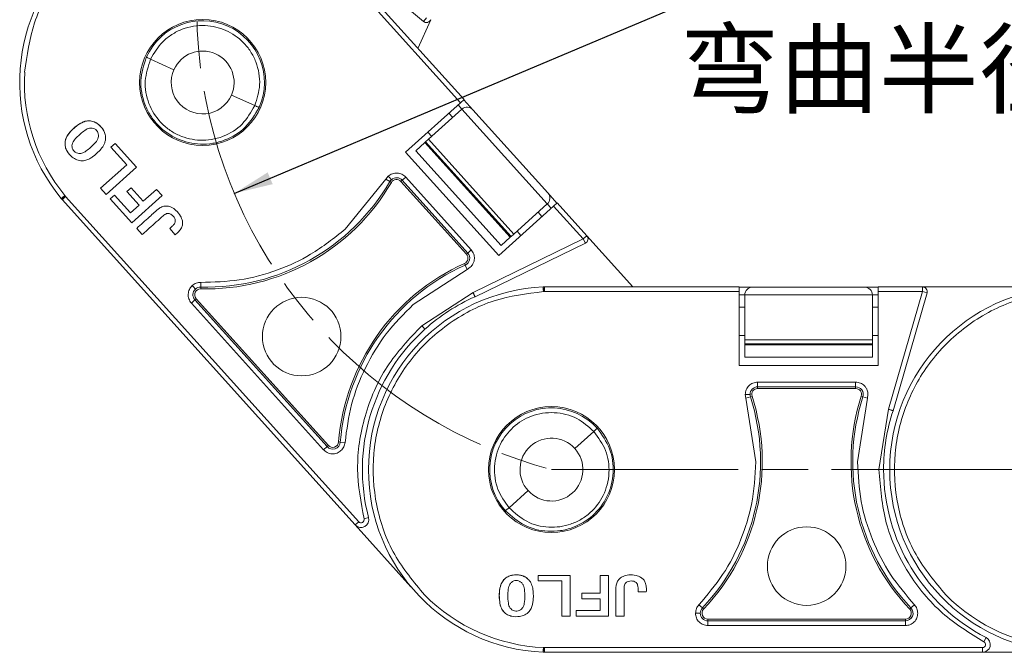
# Model space of a CAD drawing. Header units: millimetres. Extents: x 2978 to 3606, y -417 to 23.
# Tile 3 of 28: x 3145 to 3209, y -225 to -184. Entities that reach past the tile are written whole.
import ezdxf

# ---------------------------------------------------------------- set-up
doc = ezdxf.new("R2010")
doc.units = ezdxf.units.MM
doc.linetypes.add('ACAD_ISO08W100', pattern=[36, 24, -3, 6, -3])
doc.linetypes.add('CENTER', pattern=[0.6, 0.375, -0.075, 0.075, -0.075])
doc.layers.add('中心线', color=1, linetype='CENTER', lineweight=25)
doc.styles.add('18', font='仿宋_GB2312.ttf', dxfattribs={"height": 20})
doc.styles.get("Standard").update_dxf_attribs({"font": '仿宋_GB2312.ttf', "width": 0.8})
doc.dimstyles.new('ISO-10', dxfattribs={"dimtxt": 4, "dimasz": 2.5, "dimexe": 2, "dimexo": 0.625, "dimgap": 1.5, "dimtad": 1, "dimtoh": 1, "dimdsep": 46, "dimtxsty": 'Standard', "dimcen": 2.5, "dimadec": 0, "dimazin": 0, "dimtfac": 1, "dimtmove": 0, "dimatfit": 3, "dimfxl": 0, "dimarcsym": 0})

msp = doc.modelspace()

# ---------------------------------------------------------------- linework, layer by layer
at = {"color": 7, "linetype": 'Continuous', "lineweight": 15}
for p, q in [((3165.346, -179.456), (3171.377, -184.535)), ((3173.99, -189.562), (3165.623, -180.269)), ((3173.764, -189.764), (3165.399, -180.474)), ((3171.027, -186.272), (3171.849, -184.426)), ((3171.377, -184.535), (3171.572, -184.303)), ((3153.579, -186.821), (3153.566, -186.85)), ((3153.843, -186.973), (3155.344, -187.642)), ((3159.036, -189.285), (3160.537, -189.953)), ((3170.236, -192.942), (3173.764, -189.764)), ((3173.764, -189.764), (3173.99, -189.562)), ((3174.559, -190.22), (3173.976, -189.574)), ((3160.814, -190.077), (3160.826, -190.048)), ((3171.706, -192.116), (3173.852, -190.183)), ((3173.261, -190.715), (3173.014, -190.441)), ((3173.605, -189.908), (3173.852, -190.183)), ((3173.852, -190.183), (3179.339, -196.277)), ((3179.376, -195.571), (3174.559, -190.22)), ((3171.662, -191.657), (3171.91, -191.932)), ((3171.474, -192.325), (3170.88, -192.86)), ((3171.474, -192.325), (3171.52, -192.283)), ((3176.96, -198.419), (3171.474, -192.325)), ((3171.706, -192.116), (3171.52, -192.283)), ((3171.52, -192.283), (3177.007, -198.377)), ((3177.192, -198.21), (3171.706, -192.116)), ((3151.566, -192.379), (3151.298, -192.62)), ((3151.298, -192.62), (3152.317, -193.752)), ((3152.941, -193.906), (3151.566, -192.379)), ((3176.218, -199.587), (3170.236, -192.942)), ((3170.88, -192.86), (3176.367, -198.953)), ((3152.317, -193.752), (3150.633, -195.268)), ((3150.989, -195.664), (3152.941, -193.906)), ((3166.355, -197.89), (3168.963, -194.681)), ((3168.963, -194.681), (3169.118, -194.491)), ((3169.225, -194.833), (3168.963, -194.681)), ((3169.322, -194.89), (3169.225, -194.833)), ((3170.013, -194.752), (3169.93, -194.827)), ((3169.93, -194.827), (3174.144, -199.507)), ((3170.238, -194.549), (3170.013, -194.752)), ((3170.013, -194.752), (3174.227, -199.432)), ((3170.238, -194.549), (3174.452, -199.23)), ((3150.633, -195.268), (3150.989, -195.664)), ((3152.328, -195.48), (3152.597, -195.239)), ((3153.109, -196.347), (3152.328, -195.48)), ((3153.377, -196.105), (3152.597, -195.239)), ((3154.23, -195.337), (3153.377, -196.105)), ((3154.586, -195.732), (3154.23, -195.337)), ((3148.154, -195.987), (3148.105, -195.928)), ((3148.161, -195.996), (3148.165, -196)), ((3148.177, -195.981), (3148.165, -196)), ((3148.165, -196), (3166.995, -216.913)), ((3148.386, -195.793), (3148.177, -195.981)), ((3148.386, -195.793), (3148.337, -195.738)), ((3167.22, -216.71), (3148.386, -195.793)), ((3151.246, -195.949), (3151.514, -195.708)), ((3151.246, -195.949), (3152.633, -197.49)), ((3151.514, -195.708), (3152.546, -196.854)), ((3152.633, -197.49), (3154.586, -195.732)), ((3179.959, -196.218), (3179.376, -195.571)), ((3152.546, -196.854), (3153.109, -196.347)), ((3179.747, -196.409), (3176.218, -199.587)), ((3179.339, -196.277), (3177.192, -198.21)), ((3179.339, -196.277), (3179.588, -196.553)), ((3179.972, -196.206), (3179.747, -196.409)), ((3181.655, -198.528), (3179.747, -196.409)), ((3181.88, -198.325), (3179.972, -196.206)), ((3178.996, -197.085), (3178.748, -196.809)), ((3152.953, -197.845), (3153.309, -198.24)), ((3155.073, -197.86), (3155.429, -198.255)), ((3177.397, -198.026), (3177.645, -198.302)), ((3174.567, -201.969), (3181.655, -198.528)), ((3176.367, -198.953), (3176.96, -198.419)), ((3177.007, -198.377), (3176.96, -198.419)), ((3177.192, -198.21), (3177.007, -198.377)), ((3181.655, -198.528), (3181.88, -198.325)), ((3181.787, -198.8), (3181.655, -198.528)), ((3184.837, -201.609), (3181.88, -198.325)), ((3174.452, -199.23), (3174.227, -199.432)), ((3174.695, -202.244), (3181.787, -198.8)), ((3174.144, -199.507), (3174.227, -199.432)), ((3174.188, -200.483), (3170.723, -202.742)), ((3174.064, -200.207), (3174.018, -200.105)), ((3174.188, -200.483), (3174.064, -200.207)), ((3174.393, -200.35), (3174.188, -200.483)), ((3157.066, -201.625), (3157.063, -201.737)), ((3157.073, -201.323), (3157.066, -201.625)), ((3179.074, -201.613), (3179.159, -201.609)), ((3191.663, -201.609), (3179.159, -201.609)), ((3179.162, -201.912), (3179.162, -201.63)), ((3191.663, -201.912), (3191.663, -201.609)), ((3192.533, -201.627), (3191.663, -201.627)), ((3199.733, -201.627), (3192.533, -201.627)), ((3200.604, -201.627), (3199.733, -201.627)), ((3203.455, -201.609), (3200.604, -201.609)), ((3200.604, -201.609), (3200.604, -201.912)), ((3203.455, -201.912), (3203.455, -201.609)), ((3212.659, -201.609), (3203.455, -201.609)), ((3156.464, -202.646), (3156.689, -202.443)), ((3156.773, -202.368), (3156.689, -202.443)), ((3165.185, -211.879), (3156.689, -202.443)), ((3165.268, -211.804), (3156.773, -202.368)), ((3171.272, -204.103), (3174.567, -201.969)), ((3179.162, -201.912), (3179.088, -201.912)), ((3191.663, -201.912), (3179.162, -201.912)), ((3191.663, -206.661), (3191.663, -201.912)), ((3191.663, -202.127), (3192.033, -202.127)), ((3192.033, -202.127), (3200.233, -202.127)), ((3192.033, -205.015), (3192.033, -202.127)), ((3200.233, -202.127), (3200.233, -205.015)), ((3200.233, -202.127), (3200.604, -202.127)), ((3200.604, -201.912), (3200.604, -206.661)), ((3203.455, -201.912), (3200.604, -201.912)), ((3201.27, -209.482), (3203.455, -201.912)), ((3201.56, -209.571), (3203.746, -201.996)), ((3203.746, -201.996), (3203.455, -201.912)), ((3164.96, -212.081), (3156.464, -202.646)), ((3192.033, -202.922), (3191.663, -202.922)), ((3200.604, -202.922), (3200.233, -202.922)), ((3191.663, -204.741), (3192.033, -204.741)), ((3200.233, -205.015), (3192.033, -205.015)), ((3192.033, -205.015), (3192.033, -205.265)), ((3200.233, -204.741), (3200.604, -204.741)), ((3200.233, -205.015), (3200.233, -205.265)), ((3192.033, -205.265), (3200.233, -205.265)), ((3192.033, -205.328), (3192.033, -205.265)), ((3200.233, -205.328), (3192.033, -205.328)), ((3192.033, -205.328), (3192.033, -206.127)), ((3200.233, -205.265), (3200.233, -205.328)), ((3200.233, -206.127), (3200.233, -205.328)), ((3192.033, -206.127), (3200.233, -206.127)), ((3200.604, -206.661), (3191.663, -206.661)), ((3192.859, -207.735), (3199.157, -207.735)), ((3192.859, -207.735), (3192.859, -208.037)), ((3192.859, -208.037), (3199.157, -208.037)), ((3192.859, -208.037), (3192.859, -208.149)), ((3192.859, -208.149), (3199.157, -208.149)), ((3199.157, -207.735), (3199.157, -208.037)), ((3199.157, -208.149), (3199.157, -208.037)), ((3192.104, -208.77), (3192.066, -208.527)), ((3192.393, -208.677), (3192.104, -208.77)), ((3192.744, -212.856), (3192.104, -208.77)), ((3192.499, -208.643), (3192.393, -208.677)), ((3199.912, -208.77), (3199.273, -212.856)), ((3199.624, -208.677), (3199.517, -208.643)), ((3199.912, -208.77), (3199.624, -208.677)), ((3199.95, -208.527), (3199.912, -208.77)), ((3200.651, -213.359), (3201.27, -209.482)), ((3182.554, -210.704), (3182.532, -210.681)), ((3181.107, -212.007), (3182.328, -210.907)), ((3164.96, -212.081), (3165.185, -211.879)), ((3165.185, -211.879), (3165.268, -211.804)), ((3165.926, -211.581), (3166.038, -211.59)), ((3166.34, -211.614), (3166.038, -211.59)), ((3176.883, -215.81), (3178.104, -214.711)), ((3176.637, -215.99), (3176.658, -216.013)), ((3166.995, -216.913), (3167.22, -216.71)), ((3166.995, -216.913), (3170.577, -220.891)), ((3167.854, -216.449), (3167.561, -216.526)), ((3178.752, -220.158), (3178.752, -220.519)), ((3180.807, -220.158), (3178.752, -220.158)), ((3180.807, -222.785), (3180.807, -220.158)), ((3183.265, -220.158), (3182.733, -220.158)), ((3182.733, -220.158), (3182.733, -221.306)), ((3183.265, -222.785), (3183.265, -220.158)), ((3178.752, -220.519), (3180.275, -220.519)), ((3180.275, -220.519), (3180.275, -222.785)), ((3181.567, -221.667), (3181.567, -221.306)), ((3182.733, -221.306), (3181.567, -221.306)), ((3185.172, -221.22), (3185.704, -221.22)), ((3182.733, -221.667), (3181.567, -221.667)), ((3182.733, -222.424), (3182.733, -221.667)), ((3189.084, -222.05), (3189.304, -222.258)), ((3202.932, -222.05), (3202.713, -222.258)), ((3181.191, -222.785), (3181.191, -222.424)), ((3181.191, -222.424), (3182.733, -222.424)), ((3189.304, -222.258), (3189.385, -222.335)), ((3202.631, -222.335), (3202.713, -222.258)), ((3180.275, -222.785), (3180.807, -222.785)), ((3181.191, -222.785), (3183.265, -222.785)), ((3183.743, -222.785), (3184.274, -222.785)), ((3189.66, -222.973), (3189.66, -223.085)), ((3202.357, -222.973), (3189.66, -222.973)), ((3189.66, -223.388), (3189.66, -223.085)), ((3202.357, -223.085), (3189.66, -223.085)), ((3202.357, -223.085), (3202.357, -222.973)), ((3202.357, -223.388), (3202.357, -223.085)), ((3202.357, -223.388), (3189.66, -223.388)), ((3207.539, -224.16), (3207.4, -224.43)), ((3179.15, -225.108), (3179.074, -225.105)), ((3179.162, -224.805), (3179.088, -224.805)), ((3179.162, -224.805), (3179.162, -225.087)), ((3207.309, -224.805), (3179.162, -224.805)), ((3179.162, -225.087), (3179.168, -225.109)), ((3179.162, -225.109), (3179.168, -225.109)), ((3179.168, -225.109), (3207.309, -225.109)), ((3207.309, -225.109), (3207.309, -224.805)), ((3207.309, -225.109), (3212.668, -225.109))]:
    msp.add_line(p, q, dxfattribs=at)
for centre, radius in [((3157.19, -188.463), 4.05), ((3163.554, -204.805), 2.526), ((3179.606, -213.359), 4.05), ((3196.008, -219.564), 2.526)]:
    msp.add_circle(centre, radius, dxfattribs=at)
for centre, radius, start, end in [((3157.19, -188.463), 11.758, 44.59128, 219.40872), ((3157.19, -188.463), 3.967, 336.45642, 155.54358), ((3171.572, -184.303), 0.303, 229.89727, 336), ((3157.19, -188.463), 2.021, 336, 156), ((3157.19, -188.463), 11.458, 176.65735, 219.40885), ((3157.19, -188.463), 2.021, 156, 336), ((3174.187, -190.555), 0.5, 42, 132), ((3157.402, -187.947), 13.794, 268.59098, 329.78298), ((3157.402, -187.947), 13.682, 268.59098, 329.78298), ((3169.649, -195.08), 0.49, 131.99999, 149.78298), ((3169.649, -195.08), 0.49, 42, 131.99999), ((3169.649, -195.08), 0.378, 42, 149.78298), ((3148.155, -195.949), 0.039, 270.95346, 303.9603), ((3179.005, -195.905), 0.5, 312, 42), ((3181.655, -198.528), 0.303, 295.89727, 42), ((3173.863, -199.76), 0.378, 294.21702, 42), ((3173.863, -199.76), 0.49, 294.21702, 42), ((3179.676, -212.685), 13.794, 114.21702, 175.40902), ((3179.676, -212.685), 13.682, 114.21702, 175.40902), ((3157.054, -202.115), 0.49, 131.99995, 222), ((3157.054, -202.115), 0.378, 88.59098, 222), ((3157.054, -202.115), 0.49, 88.59098, 131.99995), ((3179.606, -213.359), 11.758, 92.59128, 267.40872), ((3192.533, -202.127), 0.5, 90, 180), ((3199.733, -202.127), 0.5, 0, 90), ((3213.106, -213.359), 11.758, 92.59128, 267.40872), ((3203.455, -201.912), 0.303, 343.89727, 90), ((3179.606, -213.359), 12.152, 113.83764, 132), ((3179.606, -213.359), 12.152, 132, 194.73396), ((3192.859, -208.527), 0.49, 90, 179.99999), ((3192.859, -208.527), 0.378, 90, 197.78298), ((3199.157, -208.527), 0.49, 342.21702, 90), ((3199.157, -208.527), 0.378, 342.21702, 90), ((3179.364, -212.856), 13.682, 316.59098, 17.78298), ((3179.364, -212.856), 13.794, 316.59098, 17.78298), ((3192.859, -208.527), 0.49, 179.99999, 197.78298), ((3212.652, -212.856), 13.794, 162.21702, 223.40902), ((3212.652, -212.856), 13.682, 162.21702, 223.40902), ((3179.606, -213.359), 3.967, 42.45642, 221.54358), ((3213.106, -213.359), 12.152, 161.83764, 180), ((3179.606, -213.359), 2.021, 42, 222), ((3165.549, -211.551), 0.49, 222, 355.40902), ((3165.549, -211.551), 0.378, 222, 355.40902), ((3179.606, -213.359), 2.021, 222, 42), ((3213.106, -213.359), 12.152, 180, 242.73396), ((3167.368, -216.577), 0.502, 222, 14.73396), ((3167.368, -216.577), 0.199, 222, 14.73396), ((3179.606, -213.359), 11.458, 224.65735, 267.40885), ((3213.106, -213.359), 11.458, 224.65735, 267.40885), ((3189.66, -222.595), 0.49, 136.59098, 179.99995), ((3189.66, -222.595), 0.49, 179.99995, 270), ((3189.66, -222.595), 0.378, 136.59098, 270), ((3202.357, -222.595), 0.49, 270, 43.40902), ((3202.357, -222.595), 0.378, 270, 43.40902), ((3207.309, -224.606), 0.502, 270, 62.73396), ((3207.309, -224.606), 0.199, 270, 62.73396), ((3179.123, -225.082), 0.039, 318.95346, 351.9603)]:
    msp.add_arc(centre, radius, start, end, dxfattribs=at)
for points, knots in [([(3165.35, -180.419), (3164.53, -179.714), (3162.857, -178.274), (3159.676, -177.118), (3156.333, -176.875), (3153.1, -177.597), (3150.194, -179.186), (3147.84, -181.572), (3146.211, -184.539), (3145.902, -186.725), (3145.751, -187.795)], [0, 0, 0, 0, 0.122369, 0.25, 0.377631, 0.5, 0.622369, 0.75, 0.877631, 1, 1, 1, 1]), ([(3153.843, -186.973), (3154.076, -186.571), (3154.434, -185.953), (3155.201, -185.359), (3155.872, -185.017), (3156.602, -184.822), (3157.559, -184.766), (3158.716, -185.036), (3159.69, -185.715), (3160.289, -186.464), (3160.633, -187.136), (3160.828, -187.864), (3160.899, -188.831), (3160.68, -189.511), (3160.537, -189.953)], [0, 0, 0, 0, 0.1200938, 0.1846527, 0.2505093, 0.3162915, 0.3806362, 0.5, 0.6193638, 0.6837085, 0.7494907, 0.8153473, 0.8799062, 1, 1, 1, 1]), ([(3160.814, -190.077), (3160.551, -190.524), (3160.026, -191.417), (3158.871, -192.121), (3157.854, -192.402), (3156.81, -192.47), (3155.535, -192.178), (3154.464, -191.425), (3153.817, -190.603), (3153.346, -189.659), (3153.097, -188.331), (3153.41, -187.344), (3153.566, -186.85)], [0, 0, 0, 0, 0.124895, 0.249768, 0.315264, 0.378872, 0.500087, 0.621291, 0.684901, 0.750407, 0.875279, 1, 1, 1, 1]), ([(3160.537, -189.953), (3160.297, -190.374), (3159.817, -191.218), (3158.731, -191.893), (3157.775, -192.155), (3156.805, -192.215), (3155.855, -191.995), (3155.024, -191.518), (3154.296, -190.881), (3153.648, -189.832), (3153.383, -188.36), (3153.691, -187.432), (3153.843, -186.973)], [0, 0, 0, 0, 0.1251884, 0.2508559, 0.3196134, 0.3808382, 0.5000198, 0.5631423, 0.6256744, 0.7473514, 0.8750248, 1, 1, 1, 1]), ([(3153.579, -186.821), (3153.579, -186.823), (3153.58, -186.828), (3153.599, -186.844), (3153.632, -186.866), (3153.681, -186.895), (3153.75, -186.93), (3153.812, -186.959), (3153.843, -186.973)], [0, 0, 0, 0, 0.1177988, 0.2924062, 0.4522723, 0.5724292, 0.7830569, 1, 1, 1, 1]), ([(3160.537, -189.953), (3160.567, -189.966), (3160.617, -189.987), (3160.685, -190.013), (3160.734, -190.031), (3160.775, -190.044), (3160.806, -190.051), (3160.823, -190.052), (3160.825, -190.049), (3160.826, -190.048)], [0, 0, 0, 0, 0.204049, 0.340626, 0.499474, 0.615725, 0.75984, 0.920238, 1, 1, 1, 1]), ([(3148.344, -192.305), (3148.363, -192.216), (3148.413, -191.98), (3148.759, -191.517), (3149.206, -191.122), (3149.722, -190.922), (3150.048, -190.926), (3150.373, -191.053), (3150.66, -191.302), (3150.881, -191.622), (3150.958, -191.918), (3150.95, -192.074), (3150.948, -192.124)], [0, 0, 0, 0, 0.068925, 0.181835, 0.429589, 0.512717, 0.596699, 0.671038, 0.773392, 0.880953, 0.962175, 1, 1, 1, 1]), ([(3150.948, -192.124), (3150.948, -192.021), (3150.948, -191.814), (3150.796, -191.474), (3150.548, -191.185), (3150.218, -190.973), (3149.887, -190.908), (3149.592, -190.966), (3149.352, -191.079), (3149.109, -191.238), (3148.849, -191.459), (3148.588, -191.738), (3148.4, -192.024), (3148.36, -192.226), (3148.344, -192.305)], [0, 0, 0, 0, 0.077726, 0.155352, 0.276594, 0.36227, 0.448522, 0.525591, 0.586453, 0.64883, 0.745829, 0.844558, 0.939133, 1, 1, 1, 1]), ([(3149.985, -191.398), (3149.943, -191.405), (3149.782, -191.431), (3149.444, -191.666), (3149.097, -191.977), (3148.828, -192.303), (3148.785, -192.529), (3148.805, -192.694), (3148.883, -192.842), (3149.006, -192.956), (3149.152, -193.022), (3149.258, -193.029), (3149.308, -193.032)], [0, 0, 0, 0, 0.049968, 0.193018, 0.475404, 0.617015, 0.680621, 0.743737, 0.81298, 0.874323, 0.941059, 1, 1, 1, 1]), ([(3149.308, -193.032), (3149.347, -193.028), (3149.491, -193.011), (3149.827, -192.797), (3150.17, -192.491), (3150.446, -192.161), (3150.507, -191.929), (3150.494, -191.76), (3150.43, -191.608), (3150.322, -191.489), (3150.168, -191.406), (3150.049, -191.401), (3149.985, -191.398)], [0, 0, 0, 0, 0.047136, 0.170596, 0.457333, 0.600622, 0.668644, 0.736207, 0.798456, 0.860666, 0.924302, 1, 1, 1, 1]), ([(3148.344, -192.305), (3148.344, -192.408), (3148.344, -192.613), (3148.501, -192.953), (3148.754, -193.245), (3149.095, -193.458), (3149.436, -193.524), (3149.737, -193.458), (3149.979, -193.339), (3150.219, -193.175), (3150.471, -192.956), (3150.722, -192.68), (3150.898, -192.397), (3150.934, -192.199), (3150.948, -192.124)], [0, 0, 0, 0, 0.077118, 0.154064, 0.277592, 0.365915, 0.454804, 0.533143, 0.595307, 0.659002, 0.75277, 0.848192, 0.942337, 1, 1, 1, 1]), ([(3169.118, -194.491), (3169.203, -194.43), (3169.374, -194.308), (3169.692, -194.269), (3170.003, -194.342), (3170.16, -194.48), (3170.238, -194.549)], [0, 0, 0, 0, 0.250177, 0.500521, 0.750628, 1, 1, 1, 1]), ([(3169.118, -194.491), (3169.146, -194.522), (3169.204, -194.586), (3169.27, -194.66), (3169.311, -194.705), (3169.317, -194.712), (3169.321, -194.716)], [0, 0, 0, 0, 0.270897, 0.562244, 0.789076, 1, 1, 1, 1]), ([(3148.337, -195.738), (3148.308, -195.762), (3148.263, -195.798), (3148.209, -195.843), (3148.172, -195.873), (3148.142, -195.898), (3148.113, -195.922), (3148.108, -195.926), (3148.105, -195.928)], [0, 0, 0, 0, 0.239412, 0.368304, 0.499941, 0.631586, 0.760503, 1, 1, 1, 1]), ([(3148.337, -195.738), (3148.32, -195.763), (3148.285, -195.814), (3148.24, -195.884), (3148.201, -195.945), (3148.185, -195.969), (3148.177, -195.981)], [0, 0, 0, 0, 0.2446945, 0.4999669, 0.74569, 1, 1, 1, 1]), ([(3155.429, -198.255), (3155.505, -198.189), (3155.659, -198.057), (3155.832, -197.835), (3155.908, -197.592), (3155.891, -197.329), (3155.769, -197.004), (3155.514, -196.699), (3155.214, -196.484), (3154.938, -196.399), (3154.681, -196.412), (3154.457, -196.512), (3154.266, -196.659), (3154.047, -196.863), (3153.606, -197.255), (3153.224, -197.601), (3152.953, -197.845)], [0, 0, 0, 0, 0.060966, 0.122555, 0.166943, 0.211374, 0.27887, 0.373201, 0.446631, 0.499185, 0.54401, 0.599254, 0.643956, 0.689261, 0.779896, 1, 1, 1, 1]), ([(3153.309, -198.24), (3153.384, -198.173), (3153.759, -197.834), (3154.225, -197.43), (3154.634, -197.036), (3154.803, -196.923), (3154.921, -196.88), (3155.039, -196.885), (3155.174, -196.944), (3155.299, -197.055), (3155.408, -197.201), (3155.425, -197.31), (3155.434, -197.364)], [0, 0, 0, 0, 0.10516, 0.525798, 0.642954, 0.69438, 0.736747, 0.770674, 0.814759, 0.886948, 0.943322, 1, 1, 1, 1]), ([(3155.434, -197.364), (3155.433, -197.39), (3155.432, -197.454), (3155.377, -197.573), (3155.248, -197.708), (3155.136, -197.805), (3155.073, -197.86)], [0, 0, 0, 0, 0.120772, 0.299416, 0.603738, 1, 1, 1, 1]), ([(3157.073, -201.323), (3157.899, -201.299), (3159.58, -201.252), (3161.967, -200.594), (3164.304, -199.53), (3165.635, -198.465), (3166.355, -197.89)], [0, 0, 0, 0, 0.244254, 0.496621, 0.728157, 1, 1, 1, 1]), ([(3174.452, -199.23), (3174.512, -199.315), (3174.63, -199.48), (3174.667, -199.749), (3174.636, -199.965), (3174.56, -200.167), (3174.456, -200.28), (3174.393, -200.35)], [0, 0, 0, 0, 0.249471, 0.485923, 0.631324, 0.776361, 1, 1, 1, 1]), ([(3156.464, -202.646), (3156.404, -202.561), (3156.282, -202.391), (3156.241, -202.071), (3156.308, -201.815), (3156.413, -201.636), (3156.487, -201.562), (3156.523, -201.526)], [0, 0, 0, 0, 0.2490071, 0.5005195, 0.7501587, 0.8759204, 1, 1, 1, 1]), ([(3156.523, -201.526), (3156.605, -201.465), (3156.769, -201.344), (3156.972, -201.33), (3157.073, -201.323)], [0, 0, 0, 0, 0.502524, 1, 1, 1, 1]), ([(3156.523, -201.526), (3156.551, -201.557), (3156.609, -201.621), (3156.675, -201.695), (3156.716, -201.74), (3156.722, -201.748), (3156.726, -201.751)], [0, 0, 0, 0, 0.270872, 0.562222, 0.789066, 1, 1, 1, 1]), ([(3179.162, -201.63), (3179.159, -201.641), (3179.154, -201.659), (3179.141, -201.708), (3179.126, -201.766), (3179.106, -201.84), (3179.094, -201.889), (3179.088, -201.912)], [0, 0, 0, 0, 0.2009574, 0.3493582, 0.5907169, 0.8011555, 1, 1, 1, 1]), ([(3179.159, -201.609), (3179.158, -201.61), (3179.156, -201.611), (3179.16, -201.623), (3179.162, -201.63)], [0, 0, 0, 0, 0.4175448, 1, 1, 1, 1]), ([(3179.088, -201.912), (3178.016, -202.049), (3175.826, -202.329), (3172.838, -203.919), (3170.421, -206.241), (3168.794, -209.127), (3168.03, -212.35), (3168.228, -215.696), (3169.343, -218.892), (3170.761, -220.584), (3171.455, -221.412)], [0, 0, 0, 0, 0.122369, 0.25, 0.377631, 0.5, 0.622369, 0.75, 0.877631, 1, 1, 1, 1]), ([(3174.695, -202.244), (3174.694, -202.241), (3174.691, -202.236), (3174.672, -202.195), (3174.649, -202.145), (3174.626, -202.095), (3174.598, -202.035), (3174.578, -201.991), (3174.567, -201.969)], [0, 0, 0, 0, 0.1972311, 0.4291582, 0.558746, 0.6970864, 0.8441733, 1, 1, 1, 1]), ([(3212.588, -201.912), (3211.516, -202.049), (3209.326, -202.329), (3206.338, -203.919), (3203.921, -206.241), (3202.294, -209.127), (3201.53, -212.35), (3201.728, -215.696), (3202.843, -218.892), (3204.261, -220.584), (3204.955, -221.412)], [0, 0, 0, 0, 0.122369, 0.25, 0.377631, 0.5, 0.622369, 0.75, 0.877631, 1, 1, 1, 1]), ([(3170.723, -202.742), (3170.12, -203.349), (3168.911, -204.564), (3167.597, -206.769), (3166.672, -209.135), (3166.45, -210.792), (3166.34, -211.614)], [0, 0, 0, 0, 0.252852, 0.506156, 0.754853, 1, 1, 1, 1]), ([(3167.561, -216.526), (3167.364, -215.46), (3166.961, -213.267), (3167.5, -209.873), (3168.874, -206.639), (3170.476, -204.944), (3171.272, -204.103)], [0, 0, 0, 0, 0.2378547, 0.4889112, 0.7463429, 1, 1, 1, 1]), ([(3171.272, -204.103), (3171.301, -204.135), (3171.36, -204.202), (3171.428, -204.277), (3171.468, -204.321), (3171.473, -204.326), (3171.475, -204.328)], [0, 0, 0, 0, 0.270259, 0.562427, 0.789735, 1, 1, 1, 1]), ([(3192.066, -208.527), (3192.078, -208.423), (3192.102, -208.215), (3192.286, -207.953), (3192.548, -207.77), (3192.756, -207.746), (3192.859, -207.735)], [0, 0, 0, 0, 0.250177, 0.500521, 0.750628, 1, 1, 1, 1]), ([(3199.157, -207.735), (3199.261, -207.746), (3199.463, -207.77), (3199.687, -207.922), (3199.826, -208.09), (3199.925, -208.281), (3199.941, -208.435), (3199.95, -208.527)], [0, 0, 0, 0, 0.249471, 0.485923, 0.631324, 0.776361, 1, 1, 1, 1]), ([(3192.066, -208.527), (3192.108, -208.527), (3192.194, -208.527), (3192.294, -208.527), (3192.355, -208.527), (3192.364, -208.527), (3192.369, -208.527)], [0, 0, 0, 0, 0.2708965, 0.5622441, 0.789076, 1, 1, 1, 1]), ([(3176.883, -215.81), (3176.61, -215.434), (3176.191, -214.855), (3175.961, -213.913), (3175.921, -213.16), (3176.04, -212.415), (3176.378, -211.517), (3177.095, -210.571), (3178.112, -209.956), (3179.039, -209.714), (3179.794, -209.673), (3180.538, -209.792), (3181.45, -210.119), (3181.982, -210.597), (3182.328, -210.907)], [0, 0, 0, 0, 0.120094, 0.184653, 0.250509, 0.316292, 0.380636, 0.5, 0.619364, 0.683708, 0.749491, 0.815347, 0.879906, 1, 1, 1, 1]), ([(3201.56, -209.571), (3201.557, -209.57), (3201.551, -209.568), (3201.508, -209.555), (3201.455, -209.539), (3201.402, -209.522), (3201.339, -209.503), (3201.294, -209.489), (3201.27, -209.482)], [0, 0, 0, 0, 0.1972311, 0.4291582, 0.558746, 0.6970864, 0.8441733, 1, 1, 1, 1]), ([(3182.554, -210.704), (3182.855, -211.126), (3183.458, -211.97), (3183.631, -213.311), (3183.474, -214.354), (3183.112, -215.335), (3182.326, -216.382), (3181.203, -217.053), (3180.189, -217.31), (3179.135, -217.357), (3177.82, -217.044), (3177.045, -216.356), (3176.658, -216.013)], [0, 0, 0, 0, 0.124895, 0.249768, 0.315264, 0.378872, 0.500087, 0.621291, 0.684901, 0.750407, 0.875279, 1, 1, 1, 1]), ([(3182.328, -210.907), (3182.352, -210.885), (3182.391, -210.848), (3182.443, -210.796), (3182.479, -210.759), (3182.507, -210.727), (3182.527, -210.701), (3182.534, -210.686), (3182.533, -210.682), (3182.532, -210.681)], [0, 0, 0, 0, 0.204049, 0.340626, 0.499474, 0.615725, 0.75984, 0.920238, 1, 1, 1, 1]), ([(3182.328, -210.907), (3182.615, -211.297), (3183.19, -212.078), (3183.366, -213.346), (3183.216, -214.326), (3182.877, -215.236), (3182.289, -216.014), (3181.516, -216.58), (3180.637, -216.986), (3179.415, -217.151), (3177.963, -216.794), (3177.241, -216.136), (3176.883, -215.81)], [0, 0, 0, 0, 0.125188, 0.250856, 0.319613, 0.380838, 0.50002, 0.563142, 0.625674, 0.747351, 0.875025, 1, 1, 1, 1]), ([(3166.08, -212.14), (3165.999, -212.199), (3165.873, -212.289), (3165.67, -212.34), (3165.508, -212.348), (3165.347, -212.323), (3165.15, -212.252), (3165.035, -212.148), (3164.96, -212.081)], [0, 0, 0, 0, 0.239443, 0.3695055, 0.4999998, 0.6300625, 0.760557, 1, 1, 1, 1]), ([(3189.084, -222.05), (3189.62, -221.42), (3190.708, -220.14), (3191.817, -217.925), (3192.59, -215.477), (3192.69, -213.775), (3192.744, -212.856)], [0, 0, 0, 0, 0.244254, 0.496621, 0.728157, 1, 1, 1, 1]), ([(3199.273, -212.856), (3199.32, -213.71), (3199.414, -215.421), (3200.173, -217.874), (3201.313, -220.144), (3202.395, -221.418), (3202.932, -222.05)], [0, 0, 0, 0, 0.252852, 0.506156, 0.754853, 1, 1, 1, 1]), ([(3207.4, -224.43), (3206.476, -223.862), (3204.577, -222.694), (3202.415, -220.022), (3200.93, -216.838), (3200.744, -214.513), (3200.651, -213.359)], [0, 0, 0, 0, 0.2378547, 0.4889112, 0.7463429, 1, 1, 1, 1]), ([(3200.651, -213.359), (3200.694, -213.359), (3200.783, -213.359), (3200.885, -213.359), (3200.944, -213.359), (3200.951, -213.359), (3200.954, -213.359)], [0, 0, 0, 0, 0.270259, 0.562427, 0.789735, 1, 1, 1, 1]), ([(3176.637, -215.99), (3176.639, -215.99), (3176.643, -215.991), (3176.665, -215.981), (3176.699, -215.959), (3176.745, -215.926), (3176.806, -215.878), (3176.857, -215.833), (3176.883, -215.81)], [0, 0, 0, 0, 0.117799, 0.292406, 0.452272, 0.572429, 0.783057, 1, 1, 1, 1]), ([(3176.542, -222.503), (3176.488, -222.429), (3176.346, -222.234), (3176.234, -221.667), (3176.239, -221.071), (3176.436, -220.554), (3176.657, -220.314), (3176.969, -220.157), (3177.346, -220.111), (3177.731, -220.16), (3178.003, -220.301), (3178.114, -220.412), (3178.15, -220.447)], [0, 0, 0, 0, 0.068925, 0.181835, 0.429589, 0.512717, 0.596699, 0.671038, 0.773392, 0.880953, 0.962175, 1, 1, 1, 1]), ([(3178.15, -220.447), (3178.073, -220.378), (3177.919, -220.239), (3177.564, -220.125), (3177.184, -220.115), (3176.806, -220.219), (3176.536, -220.422), (3176.381, -220.68), (3176.305, -220.933), (3176.26, -221.221), (3176.25, -221.562), (3176.283, -221.942), (3176.37, -222.273), (3176.494, -222.439), (3176.542, -222.503)], [0, 0, 0, 0, 0.077726, 0.155352, 0.276594, 0.36227, 0.448522, 0.525591, 0.586453, 0.64883, 0.745829, 0.844558, 0.939133, 1, 1, 1, 1]), ([(3185.704, -221.22), (3185.706, -221.119), (3185.711, -220.916), (3185.661, -220.639), (3185.532, -220.419), (3185.325, -220.256), (3185.002, -220.129), (3184.605, -220.114), (3184.244, -220.194), (3183.996, -220.342), (3183.834, -220.542), (3183.758, -220.775), (3183.739, -221.016), (3183.745, -221.315), (3183.741, -221.905), (3183.742, -222.42), (3183.743, -222.785)], [0, 0, 0, 0, 0.060966, 0.122555, 0.166943, 0.211374, 0.27887, 0.373201, 0.446631, 0.499185, 0.54401, 0.599254, 0.643956, 0.689261, 0.779896, 1, 1, 1, 1]), ([(3176.542, -222.503), (3176.618, -222.572), (3176.771, -222.709), (3177.128, -222.82), (3177.515, -222.827), (3177.901, -222.716), (3178.178, -222.507), (3178.331, -222.24), (3178.404, -221.98), (3178.443, -221.692), (3178.449, -221.358), (3178.412, -220.987), (3178.319, -220.667), (3178.196, -220.507), (3178.15, -220.447)], [0, 0, 0, 0, 0.077118, 0.154064, 0.277592, 0.365915, 0.454804, 0.533143, 0.595307, 0.659002, 0.75277, 0.848192, 0.942337, 1, 1, 1, 1]), ([(3176.966, -220.677), (3176.943, -220.712), (3176.855, -220.849), (3176.803, -221.258), (3176.801, -221.724), (3176.864, -222.142), (3177.003, -222.325), (3177.14, -222.421), (3177.301, -222.462), (3177.468, -222.447), (3177.615, -222.382), (3177.691, -222.308), (3177.727, -222.274)], [0, 0, 0, 0, 0.049968, 0.193018, 0.475404, 0.617015, 0.680621, 0.743737, 0.81298, 0.874323, 0.941059, 1, 1, 1, 1]), ([(3177.727, -222.274), (3177.75, -222.241), (3177.834, -222.123), (3177.899, -221.73), (3177.901, -221.271), (3177.841, -220.844), (3177.71, -220.644), (3177.575, -220.54), (3177.42, -220.486), (3177.258, -220.487), (3177.094, -220.546), (3177.011, -220.631), (3176.966, -220.677)], [0, 0, 0, 0, 0.047136, 0.170596, 0.457333, 0.600622, 0.668644, 0.736207, 0.798456, 0.860666, 0.924302, 1, 1, 1, 1]), ([(3184.274, -222.785), (3184.274, -222.684), (3184.274, -222.179), (3184.285, -221.562), (3184.267, -220.994), (3184.295, -220.793), (3184.342, -220.677), (3184.425, -220.593), (3184.559, -220.531), (3184.725, -220.513), (3184.907, -220.529), (3184.999, -220.589), (3185.045, -220.619)], [0, 0, 0, 0, 0.10516, 0.525798, 0.642954, 0.69438, 0.736747, 0.770674, 0.814759, 0.886948, 0.943322, 1, 1, 1, 1]), ([(3185.045, -220.619), (3185.064, -220.637), (3185.11, -220.681), (3185.163, -220.801), (3185.176, -220.988), (3185.174, -221.136), (3185.172, -221.22)], [0, 0, 0, 0, 0.120772, 0.299416, 0.603738, 1, 1, 1, 1]), ([(3188.867, -222.595), (3188.877, -222.493), (3188.897, -222.29), (3189.022, -222.13), (3189.084, -222.05)], [0, 0, 0, 0, 0.502524, 1, 1, 1, 1]), ([(3189.66, -223.388), (3189.556, -223.376), (3189.348, -223.353), (3189.083, -223.169), (3188.938, -222.948), (3188.875, -222.75), (3188.869, -222.646), (3188.867, -222.595)], [0, 0, 0, 0, 0.249007, 0.500519, 0.750159, 0.87592, 1, 1, 1, 1]), ([(3188.867, -222.595), (3188.908, -222.595), (3188.995, -222.595), (3189.095, -222.595), (3189.155, -222.595), (3189.165, -222.595), (3189.17, -222.595)], [0, 0, 0, 0, 0.2708724, 0.5622222, 0.789066, 1, 1, 1, 1]), ([(3203.149, -222.595), (3203.139, -222.695), (3203.122, -222.848), (3203.024, -223.033), (3202.921, -223.159), (3202.795, -223.262), (3202.61, -223.361), (3202.456, -223.377), (3202.357, -223.388)], [0, 0, 0, 0, 0.239443, 0.369505, 0.5, 0.630063, 0.760557, 1, 1, 1, 1]), ([(3179.088, -224.805), (3179.086, -224.843), (3179.083, -224.901), (3179.08, -224.971), (3179.078, -225.019), (3179.076, -225.057), (3179.075, -225.095), (3179.074, -225.101), (3179.074, -225.105)], [0, 0, 0, 0, 0.2394117, 0.368304, 0.4999408, 0.6315863, 0.7605035, 1, 1, 1, 1]), ([(3179.088, -224.805), (3179.095, -224.834), (3179.11, -224.894), (3179.132, -224.975), (3179.151, -225.045), (3179.158, -225.073), (3179.162, -225.087)], [0, 0, 0, 0, 0.244694, 0.499967, 0.74569, 1, 1, 1, 1])]:
    msp.add_open_spline(points, degree=3, knots=knots, dxfattribs=at)
for points in [[(3179.088, -201.912), (3179.086, -201.873), (3179.082, -201.794), (3179.078, -201.695), (3179.075, -201.626), (3179.074, -201.617), (3179.074, -201.613)], [(3166.34, -211.614), (3166.321, -211.714), (3166.285, -211.914), (3166.148, -212.065), (3166.08, -212.14)], [(3202.932, -222.05), (3202.995, -222.13), (3203.119, -222.291), (3203.139, -222.494), (3203.149, -222.595)]]:
    msp.add_open_spline(points, degree=3, dxfattribs=at)
at = {"layer": '中心线', "linetype": 'ACAD_ISO08W100', "lineweight": 13, "ltscale": 0.5}
msp.add_line((3179.606, -213.359), (3541.312, -213.359), dxfattribs=at)
msp.add_arc((3187.565, -183.652), 30.754, 123, 255, dxfattribs=at)

# ---------------------------------------------------------------- texts
at = {"layer": '中心线', "color": 5, "linetype": 'ByBlock', "lineweight": 13, "ltscale": 0.5, "insert": (3187.867, -185.261), "char_height": 4.6875, "width": 40.86041, "attachment_point": 1, "style": '18'}
msp.add_mtext('弯曲半径', dxfattribs=at)

# ---------------------------------------------------------------- leaders
at = {"color": 5, "lineweight": 9}
msp.add_leader([(3159.225, -195.595), (3187.565, -183.652), (3214.045, -183.652)], dimstyle='ISO-10', override={"dimgap": 1.5, "dimtad": 0}, dxfattribs=at)

doc.saveas('drawing.dxf')
